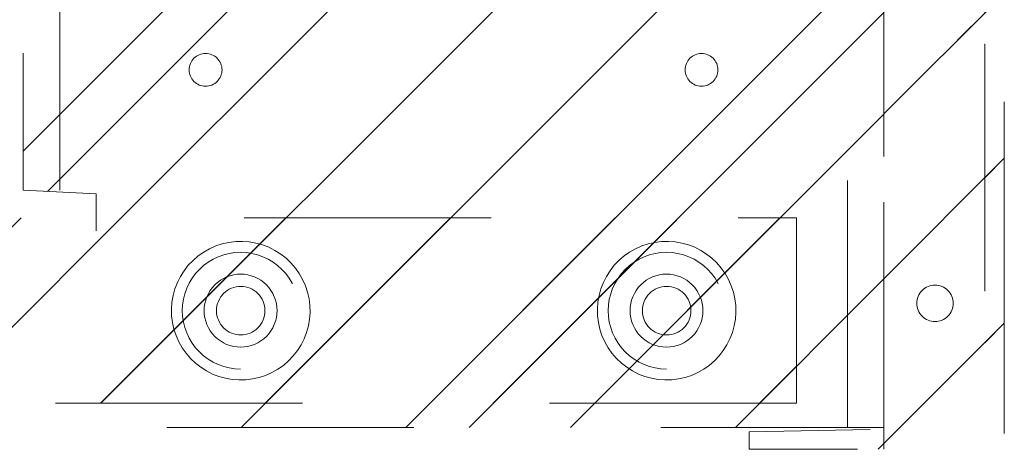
# Model space of a CAD drawing. Header units: inches. Extents: x -465 to -303, y -234 to 7.
# Tile 53 of 71: x -332.45 to -327.13, y -14.3 to -11.98. Entities that reach past the tile are written whole.
import ezdxf

# ---------------------------------------------------------------- set-up
doc = ezdxf.new("R2010")
doc.units = ezdxf.units.IN
doc.header["$LTSCALE"] = 32
doc.header["$MEASUREMENT"] = 0
doc.linetypes.add('Dash Style-1', pattern=[0.083328, 0.041656, -0.041672])
for name, color, linetype, lineweight in [('DashLineFill', 7, 'Dash Style-1', 13), ('Drawing', 7, 'Continuous', 18), ('None', 7, 'Continuous', 18), ('SolidLine', 7, 'Continuous', 15)]:
    doc.layers.add(name, color=color, linetype=linetype, lineweight=lineweight)
pattern_1 = [(45, (0, 0), (-1.61302, 1.93572), []), (45, (-1.0608, 1.0608), (-0.472346, 0.416761), [])]

# ---------------------------------------------------------------- blocks, each defined once
blk = doc.blocks.new('1BRPT9-Bracket (2D)')
at = {"layer": 'DashLineFill', "linetype": 'Continuous', "lineweight": 13}
h = blk.add_hatch(dxfattribs=at)
h.set_pattern_fill('Steel', color=253, style=0, pattern_type=2)
h.set_pattern_definition(pattern_1)
edge = h.paths.add_edge_path()
edge.add_arc((1.6779, -8.4882), 0.252, 270, 360)
edge.add_line((1.9299, -8.4882), (1.9299, -7.4803))
edge.add_line((1.9299, -7.4803), (2.3236, -7.4803))
edge.add_line((2.3236, -7.4803), (2.3236, 7.4611))
edge.add_line((2.3236, 7.4611), (1.9299, 7.4803))
edge.add_line((1.9299, 7.4803), (1.9299, 8.4882))
edge.add_arc((1.6779, 8.4882), 0.252, 360, 450)
edge.add_line((1.6779, 8.7402), (-2.3221, 8.7402))
edge.add_line((-2.3221, 8.7402), (-2.3221, -8.7402))
edge.add_line((-2.3221, -8.7402), (1.6779, -8.7402))
h = blk.add_hatch(dxfattribs=at)
h.set_pattern_fill('Steel', color=253, style=0, pattern_type=2)
h.set_pattern_definition(pattern_1)
h.paths.add_polyline_path([(-1.1488, 8.4252), (-1.118, 8.4237), (-1.0874, 8.4191), (-1.0574, 8.4116), (-1.0283, 8.4012), (-1.0004, 8.388), (-0.9739, 8.3721), (-0.949, 8.3537), (-0.9261, 8.3329), (-0.9054, 8.31), (-0.887, 8.2852), (-0.8711, 8.2587), (-0.8579, 8.2308), (-0.8474, 8.2017), (-0.8399, 8.1717), (-0.8354, 8.1411), (-0.8339, 8.1102), (-0.8354, 8.0794), (-0.8399, 8.0488), (-0.8474, 8.0188), (-0.8579, 7.9897), (-0.8711, 7.9618), (-0.887, 7.9353), (-0.9054, 7.9104), (-0.9261, 7.8875), (-0.949, 7.8668), (-0.9739, 7.8484), (-1.0004, 7.8325), (-1.0283, 7.8193), (-1.0574, 7.8088), (-1.0874, 7.8013), (-1.118, 7.7968), (-1.1488, 7.7953), (-1.1797, 7.7968), (-1.2103, 7.8013), (-1.2403, 7.8088), (-1.2694, 7.8193), (-1.2973, 7.8325), (-1.3238, 7.8484), (-1.3486, 7.8668), (-1.3716, 7.8875), (-1.3923, 7.9104), (-1.4107, 7.9353), (-1.4266, 7.9618), (-1.4398, 7.9897), (-1.4502, 8.0188), (-1.4577, 8.0488), (-1.4623, 8.0794), (-1.4638, 8.1102), (-1.4623, 8.1411), (-1.4577, 8.1717), (-1.4502, 8.2017), (-1.4398, 8.2308), (-1.4266, 8.2587), (-1.4107, 8.2852), (-1.3923, 8.31), (-1.3716, 8.3329), (-1.3486, 8.3537), (-1.3238, 8.3721), (-1.2973, 8.388), (-1.2694, 8.4012), (-1.2403, 8.4116), (-1.2103, 8.4191), (-1.1797, 8.4237)])
h = blk.add_hatch(dxfattribs=at)
h.set_pattern_fill('Steel', color=253, style=0, pattern_type=2)
h.set_pattern_definition(pattern_1)
h.paths.add_polyline_path([(1.1504, 8.4252), (1.1812, 8.4237), (1.2118, 8.4191), (1.2418, 8.4116), (1.2709, 8.4012), (1.2988, 8.388), (1.3254, 8.3721), (1.3502, 8.3537), (1.3731, 8.3329), (1.3938, 8.31), (1.4123, 8.2852), (1.4281, 8.2587), (1.4414, 8.2308), (1.4518, 8.2017), (1.4593, 8.1717), (1.4638, 8.1411), (1.4653, 8.1102), (1.4638, 8.0794), (1.4593, 8.0488), (1.4518, 8.0188), (1.4414, 7.9897), (1.4281, 7.9618), (1.4123, 7.9353), (1.3938, 7.9104), (1.3731, 7.8875), (1.3502, 7.8668), (1.3254, 7.8484), (1.2988, 7.8325), (1.2709, 7.8193), (1.2418, 7.8088), (1.2118, 7.8013), (1.1812, 7.7968), (1.1504, 7.7953), (1.1195, 7.7968), (1.0889, 7.8013), (1.0589, 7.8088), (1.0298, 7.8193), (1.0019, 7.8325), (0.9754, 7.8484), (0.9506, 7.8668), (0.9277, 7.8875), (0.9069, 7.9104), (0.8885, 7.9353), (0.8726, 7.9618), (0.8594, 7.9897), (0.849, 8.0188), (0.8415, 8.0488), (0.8369, 8.0794), (0.8354, 8.1102), (0.8369, 8.1411), (0.8415, 8.1717), (0.849, 8.2017), (0.8594, 8.2308), (0.8726, 8.2587), (0.8885, 8.2852), (0.9069, 8.31), (0.9277, 8.3329), (0.9506, 8.3537), (0.9754, 8.3721), (1.0019, 8.388), (1.0298, 8.4012), (1.0589, 8.4116), (1.0889, 8.4191), (1.1195, 8.4237)])
h = blk.add_hatch(dxfattribs=at)
h.set_pattern_fill('Steel', color=253, style=0, pattern_type=2)
h.set_pattern_definition(pattern_1)
h.paths.add_polyline_path([(-1.1488, 8.3071), (-1.1295, 8.3061), (-1.1104, 8.3033), (-1.0917, 8.2986), (-1.0735, 8.2921), (-1.056, 8.2838), (-1.0395, 8.2739), (-1.024, 8.2624), (-1.0096, 8.2494), (-0.9967, 8.2351), (-0.9852, 8.2196), (-0.9752, 8.203), (-0.967, 8.1856), (-0.9605, 8.1674), (-0.9558, 8.1486), (-0.9529, 8.1295), (-0.952, 8.1102), (-0.9529, 8.0909), (-0.9558, 8.0718), (-0.9605, 8.0531), (-0.967, 8.0349), (-0.9752, 8.0174), (-0.9852, 8.0009), (-0.9967, 7.9854), (-1.0096, 7.971), (-1.024, 7.9581), (-1.0395, 7.9466), (-1.056, 7.9366), (-1.0735, 7.9284), (-1.0917, 7.9219), (-1.1104, 7.9172), (-1.1295, 7.9143), (-1.1488, 7.9134), (-1.1681, 7.9143), (-1.1872, 7.9172), (-1.206, 7.9219), (-1.2242, 7.9284), (-1.2416, 7.9366), (-1.2582, 7.9466), (-1.2737, 7.9581), (-1.288, 7.971), (-1.301, 7.9854), (-1.3125, 8.0009), (-1.3224, 8.0174), (-1.3307, 8.0349), (-1.3372, 8.0531), (-1.3419, 8.0718), (-1.3447, 8.0909), (-1.3457, 8.1102), (-1.3447, 8.1295), (-1.3419, 8.1486), (-1.3372, 8.1674), (-1.3307, 8.1856), (-1.3224, 8.203), (-1.3125, 8.2196), (-1.301, 8.2351), (-1.288, 8.2494), (-1.2737, 8.2624), (-1.2582, 8.2739), (-1.2416, 8.2838), (-1.2242, 8.2921), (-1.206, 8.2986), (-1.1872, 8.3033), (-1.1681, 8.3061)])
h = blk.add_hatch(dxfattribs=at)
h.set_pattern_fill('Steel', color=253, style=0, pattern_type=2)
h.set_pattern_definition(pattern_1)
h.paths.add_polyline_path([(1.1504, 8.3071), (1.1697, 8.3061), (1.1888, 8.3033), (1.2075, 8.2986), (1.2257, 8.2921), (1.2432, 8.2838), (1.2597, 8.2739), (1.2753, 8.2624), (1.2896, 8.2494), (1.3025, 8.2351), (1.314, 8.2196), (1.324, 8.203), (1.3322, 8.1856), (1.3387, 8.1674), (1.3434, 8.1486), (1.3463, 8.1295), (1.3472, 8.1102), (1.3463, 8.0909), (1.3434, 8.0718), (1.3387, 8.0531), (1.3322, 8.0349), (1.324, 8.0174), (1.314, 8.0009), (1.3025, 7.9854), (1.2896, 7.971), (1.2753, 7.9581), (1.2597, 7.9466), (1.2432, 7.9366), (1.2257, 7.9284), (1.2075, 7.9219), (1.1888, 7.9172), (1.1697, 7.9143), (1.1504, 7.9134), (1.1311, 7.9143), (1.112, 7.9172), (1.0932, 7.9219), (1.075, 7.9284), (1.0576, 7.9366), (1.041, 7.9466), (1.0255, 7.9581), (1.0112, 7.971), (0.9982, 7.9854), (0.9867, 8.0009), (0.9768, 8.0174), (0.9685, 8.0349), (0.962, 8.0531), (0.9573, 8.0718), (0.9545, 8.0909), (0.9535, 8.1102), (0.9545, 8.1295), (0.9573, 8.1486), (0.962, 8.1674), (0.9685, 8.1856), (0.9768, 8.203), (0.9867, 8.2196), (0.9982, 8.2351), (1.0112, 8.2494), (1.0255, 8.2624), (1.041, 8.2739), (1.0576, 8.2838), (1.075, 8.2921), (1.0932, 8.2986), (1.112, 8.3033), (1.1311, 8.3061)])
h = blk.add_hatch(dxfattribs=at)
h.set_pattern_fill('Steel', color=253, style=0, pattern_type=2)
h.set_pattern_definition(pattern_1)
h.paths.add_polyline_path([(-1.3378, 6.8996), (-1.3291, 6.8992), (-1.3205, 6.8979), (-1.3121, 6.8958), (-1.3039, 6.8929), (-1.2961, 6.8891), (-1.2886, 6.8847), (-1.2816, 6.8795), (-1.2752, 6.8737), (-1.2693, 6.8672), (-1.2642, 6.8602), (-1.2597, 6.8528), (-1.256, 6.8449), (-1.253, 6.8367), (-1.2509, 6.8283), (-1.2497, 6.8197), (-1.2492, 6.811), (-1.2497, 6.8023), (-1.2509, 6.7937), (-1.253, 6.7853), (-1.256, 6.7771), (-1.2597, 6.7693), (-1.2642, 6.7618), (-1.2693, 6.7548), (-1.2752, 6.7484), (-1.2816, 6.7425), (-1.2886, 6.7374), (-1.2961, 6.7329), (-1.3039, 6.7292), (-1.3121, 6.7263), (-1.3205, 6.7241), (-1.3291, 6.7229), (-1.3378, 6.7224), (-1.3465, 6.7229), (-1.3551, 6.7241), (-1.3635, 6.7263), (-1.3717, 6.7292), (-1.3796, 6.7329), (-1.387, 6.7374), (-1.394, 6.7425), (-1.4005, 6.7484), (-1.4063, 6.7548), (-1.4115, 6.7618), (-1.4159, 6.7693), (-1.4197, 6.7771), (-1.4226, 6.7853), (-1.4247, 6.7937), (-1.426, 6.8023), (-1.4264, 6.811), (-1.426, 6.8197), (-1.4247, 6.8283), (-1.4226, 6.8367), (-1.4197, 6.8449), (-1.4159, 6.8528), (-1.4115, 6.8602), (-1.4063, 6.8672), (-1.4005, 6.8737), (-1.394, 6.8795), (-1.387, 6.8847), (-1.3796, 6.8891), (-1.3717, 6.8929), (-1.3635, 6.8958), (-1.3551, 6.8979), (-1.3465, 6.8992)])
h = blk.add_hatch(dxfattribs=at)
h.set_pattern_fill('Steel', color=253, style=0, pattern_type=2)
h.set_pattern_definition(pattern_1)
h.paths.add_polyline_path([(1.3393, 6.8996), (1.348, 6.8992), (1.3566, 6.8979), (1.3651, 6.8958), (1.3732, 6.8929), (1.3811, 6.8891), (1.3886, 6.8847), (1.3955, 6.8795), (1.402, 6.8737), (1.4078, 6.8672), (1.413, 6.8602), (1.4175, 6.8528), (1.4212, 6.8449), (1.4241, 6.8367), (1.4262, 6.8283), (1.4275, 6.8197), (1.4279, 6.811), (1.4275, 6.8023), (1.4262, 6.7937), (1.4241, 6.7853), (1.4212, 6.7771), (1.4175, 6.7693), (1.413, 6.7618), (1.4078, 6.7548), (1.402, 6.7484), (1.3955, 6.7425), (1.3886, 6.7374), (1.3811, 6.7329), (1.3732, 6.7292), (1.3651, 6.7263), (1.3566, 6.7241), (1.348, 6.7229), (1.3393, 6.7224), (1.3307, 6.7229), (1.3221, 6.7241), (1.3136, 6.7263), (1.3054, 6.7292), (1.2976, 6.7329), (1.2901, 6.7374), (1.2832, 6.7425), (1.2767, 6.7484), (1.2709, 6.7548), (1.2657, 6.7618), (1.2612, 6.7693), (1.2575, 6.7771), (1.2546, 6.7853), (1.2525, 6.7937), (1.2512, 6.8023), (1.2508, 6.811), (1.2512, 6.8197), (1.2525, 6.8283), (1.2546, 6.8367), (1.2575, 6.8449), (1.2612, 6.8528), (1.2657, 6.8602), (1.2709, 6.8672), (1.2767, 6.8737), (1.2832, 6.8795), (1.2901, 6.8847), (1.2976, 6.8891), (1.3054, 6.8929), (1.3136, 6.8958), (1.3221, 6.8979), (1.3307, 6.8992)])
at = {"layer": 'DashLineFill'}
for p, q in [((-2.1252, 8.7402), (-2.1252, -8.7402)), ((2.1268, 7.4611), (2.1268, -7.4803))]:
    blk.add_line(p, q, dxfattribs=at)
at = {"layer": 'DashLineFill', "flags": 128}
blk.add_lwpolyline([(1.6779, -8.7402, 0.414214), (1.9299, -8.4882), (1.9299, -7.4803), (2.3236, -7.4803), (2.3236, 7.4611), (1.9299, 7.4803), (1.9299, 8.4882, 0.414214), (1.6779, 8.7402), (-2.3221, 8.7402), (-2.3221, -8.7402)], format="xyb", close=True, dxfattribs=at)
for points in [[(-1.1488, 8.4252), (-1.118, 8.4237), (-1.0874, 8.4191), (-1.0574, 8.4116), (-1.0283, 8.4012), (-1.0004, 8.388), (-0.9739, 8.3721), (-0.949, 8.3537), (-0.9261, 8.3329), (-0.9054, 8.31), (-0.887, 8.2852), (-0.8711, 8.2587), (-0.8579, 8.2308), (-0.8474, 8.2017), (-0.8399, 8.1717), (-0.8354, 8.1411), (-0.8339, 8.1102), (-0.8354, 8.0794), (-0.8399, 8.0488), (-0.8474, 8.0188), (-0.8579, 7.9897), (-0.8711, 7.9618), (-0.887, 7.9353), (-0.9054, 7.9104), (-0.9261, 7.8875), (-0.949, 7.8668), (-0.9739, 7.8484), (-1.0004, 7.8325), (-1.0283, 7.8193), (-1.0574, 7.8088), (-1.0874, 7.8013), (-1.118, 7.7968), (-1.1488, 7.7953), (-1.1797, 7.7968), (-1.2103, 7.8013), (-1.2403, 7.8088), (-1.2694, 7.8193), (-1.2973, 7.8325), (-1.3238, 7.8484), (-1.3486, 7.8668), (-1.3716, 7.8875), (-1.3923, 7.9104), (-1.4107, 7.9353), (-1.4266, 7.9618), (-1.4398, 7.9897), (-1.4502, 8.0188), (-1.4577, 8.0488), (-1.4623, 8.0794), (-1.4638, 8.1102), (-1.4623, 8.1411), (-1.4577, 8.1717), (-1.4502, 8.2017), (-1.4398, 8.2308), (-1.4266, 8.2587), (-1.4107, 8.2852), (-1.3923, 8.31), (-1.3716, 8.3329), (-1.3486, 8.3537), (-1.3238, 8.3721), (-1.2973, 8.388), (-1.2694, 8.4012), (-1.2403, 8.4116), (-1.2103, 8.4191), (-1.1797, 8.4237)], [(1.1504, 8.4252), (1.1812, 8.4237), (1.2118, 8.4191), (1.2418, 8.4116), (1.2709, 8.4012), (1.2988, 8.388), (1.3254, 8.3721), (1.3502, 8.3537), (1.3731, 8.3329), (1.3938, 8.31), (1.4123, 8.2852), (1.4281, 8.2587), (1.4414, 8.2308), (1.4518, 8.2017), (1.4593, 8.1717), (1.4638, 8.1411), (1.4653, 8.1102), (1.4638, 8.0794), (1.4593, 8.0488), (1.4518, 8.0188), (1.4414, 7.9897), (1.4281, 7.9618), (1.4123, 7.9353), (1.3938, 7.9104), (1.3731, 7.8875), (1.3502, 7.8668), (1.3254, 7.8484), (1.2988, 7.8325), (1.2709, 7.8193), (1.2418, 7.8088), (1.2118, 7.8013), (1.1812, 7.7968), (1.1504, 7.7953), (1.1195, 7.7968), (1.0889, 7.8013), (1.0589, 7.8088), (1.0298, 7.8193), (1.0019, 7.8325), (0.9754, 7.8484), (0.9506, 7.8668), (0.9277, 7.8875), (0.9069, 7.9104), (0.8885, 7.9353), (0.8726, 7.9618), (0.8594, 7.9897), (0.849, 8.0188), (0.8415, 8.0488), (0.8369, 8.0794), (0.8354, 8.1102), (0.8369, 8.1411), (0.8415, 8.1717), (0.849, 8.2017), (0.8594, 8.2308), (0.8726, 8.2587), (0.8885, 8.2852), (0.9069, 8.31), (0.9277, 8.3329), (0.9506, 8.3537), (0.9754, 8.3721), (1.0019, 8.388), (1.0298, 8.4012), (1.0589, 8.4116), (1.0889, 8.4191), (1.1195, 8.4237)], [(-1.1488, 8.3071), (-1.1295, 8.3061), (-1.1104, 8.3033), (-1.0917, 8.2986), (-1.0735, 8.2921), (-1.056, 8.2838), (-1.0395, 8.2739), (-1.024, 8.2624), (-1.0096, 8.2494), (-0.9967, 8.2351), (-0.9852, 8.2196), (-0.9752, 8.203), (-0.967, 8.1856), (-0.9605, 8.1674), (-0.9558, 8.1486), (-0.9529, 8.1295), (-0.952, 8.1102), (-0.9529, 8.0909), (-0.9558, 8.0718), (-0.9605, 8.0531), (-0.967, 8.0349), (-0.9752, 8.0174), (-0.9852, 8.0009), (-0.9967, 7.9854), (-1.0096, 7.971), (-1.024, 7.9581), (-1.0395, 7.9466), (-1.056, 7.9366), (-1.0735, 7.9284), (-1.0917, 7.9219), (-1.1104, 7.9172), (-1.1295, 7.9143), (-1.1488, 7.9134), (-1.1681, 7.9143), (-1.1872, 7.9172), (-1.206, 7.9219), (-1.2242, 7.9284), (-1.2416, 7.9366), (-1.2582, 7.9466), (-1.2737, 7.9581), (-1.288, 7.971), (-1.301, 7.9854), (-1.3125, 8.0009), (-1.3224, 8.0174), (-1.3307, 8.0349), (-1.3372, 8.0531), (-1.3419, 8.0718), (-1.3447, 8.0909), (-1.3457, 8.1102), (-1.3447, 8.1295), (-1.3419, 8.1486), (-1.3372, 8.1674), (-1.3307, 8.1856), (-1.3224, 8.203), (-1.3125, 8.2196), (-1.301, 8.2351), (-1.288, 8.2494), (-1.2737, 8.2624), (-1.2582, 8.2739), (-1.2416, 8.2838), (-1.2242, 8.2921), (-1.206, 8.2986), (-1.1872, 8.3033), (-1.1681, 8.3061)], [(1.1504, 8.3071), (1.1697, 8.3061), (1.1888, 8.3033), (1.2075, 8.2986), (1.2257, 8.2921), (1.2432, 8.2838), (1.2597, 8.2739), (1.2753, 8.2624), (1.2896, 8.2494), (1.3025, 8.2351), (1.314, 8.2196), (1.324, 8.203), (1.3322, 8.1856), (1.3387, 8.1674), (1.3434, 8.1486), (1.3463, 8.1295), (1.3472, 8.1102), (1.3463, 8.0909), (1.3434, 8.0718), (1.3387, 8.0531), (1.3322, 8.0349), (1.324, 8.0174), (1.314, 8.0009), (1.3025, 7.9854), (1.2896, 7.971), (1.2753, 7.9581), (1.2597, 7.9466), (1.2432, 7.9366), (1.2257, 7.9284), (1.2075, 7.9219), (1.1888, 7.9172), (1.1697, 7.9143), (1.1504, 7.9134), (1.1311, 7.9143), (1.112, 7.9172), (1.0932, 7.9219), (1.075, 7.9284), (1.0576, 7.9366), (1.041, 7.9466), (1.0255, 7.9581), (1.0112, 7.971), (0.9982, 7.9854), (0.9867, 8.0009), (0.9768, 8.0174), (0.9685, 8.0349), (0.962, 8.0531), (0.9573, 8.0718), (0.9545, 8.0909), (0.9535, 8.1102), (0.9545, 8.1295), (0.9573, 8.1486), (0.962, 8.1674), (0.9685, 8.1856), (0.9768, 8.203), (0.9867, 8.2196), (0.9982, 8.2351), (1.0112, 8.2494), (1.0255, 8.2624), (1.041, 8.2739), (1.0576, 8.2838), (1.075, 8.2921), (1.0932, 8.2986), (1.112, 8.3033), (1.1311, 8.3061)], [(-1.3378, 6.8996), (-1.3291, 6.8992), (-1.3205, 6.8979), (-1.3121, 6.8958), (-1.3039, 6.8929), (-1.2961, 6.8891), (-1.2886, 6.8847), (-1.2816, 6.8795), (-1.2752, 6.8737), (-1.2693, 6.8672), (-1.2642, 6.8602), (-1.2597, 6.8528), (-1.256, 6.8449), (-1.253, 6.8367), (-1.2509, 6.8283), (-1.2497, 6.8197), (-1.2492, 6.811), (-1.2497, 6.8023), (-1.2509, 6.7937), (-1.253, 6.7853), (-1.256, 6.7771), (-1.2597, 6.7693), (-1.2642, 6.7618), (-1.2693, 6.7548), (-1.2752, 6.7484), (-1.2816, 6.7425), (-1.2886, 6.7374), (-1.2961, 6.7329), (-1.3039, 6.7292), (-1.3121, 6.7263), (-1.3205, 6.7241), (-1.3291, 6.7229), (-1.3378, 6.7224), (-1.3465, 6.7229), (-1.3551, 6.7241), (-1.3635, 6.7263), (-1.3717, 6.7292), (-1.3796, 6.7329), (-1.387, 6.7374), (-1.394, 6.7425), (-1.4005, 6.7484), (-1.4063, 6.7548), (-1.4115, 6.7618), (-1.4159, 6.7693), (-1.4197, 6.7771), (-1.4226, 6.7853), (-1.4247, 6.7937), (-1.426, 6.8023), (-1.4264, 6.811), (-1.426, 6.8197), (-1.4247, 6.8283), (-1.4226, 6.8367), (-1.4197, 6.8449), (-1.4159, 6.8528), (-1.4115, 6.8602), (-1.4063, 6.8672), (-1.4005, 6.8737), (-1.394, 6.8795), (-1.387, 6.8847), (-1.3796, 6.8891), (-1.3717, 6.8929), (-1.3635, 6.8958), (-1.3551, 6.8979), (-1.3465, 6.8992)], [(1.3393, 6.8996), (1.348, 6.8992), (1.3566, 6.8979), (1.3651, 6.8958), (1.3732, 6.8929), (1.3811, 6.8891), (1.3886, 6.8847), (1.3955, 6.8795), (1.402, 6.8737), (1.4078, 6.8672), (1.413, 6.8602), (1.4175, 6.8528), (1.4212, 6.8449), (1.4241, 6.8367), (1.4262, 6.8283), (1.4275, 6.8197), (1.4279, 6.811), (1.4275, 6.8023), (1.4262, 6.7937), (1.4241, 6.7853), (1.4212, 6.7771), (1.4175, 6.7693), (1.413, 6.7618), (1.4078, 6.7548), (1.402, 6.7484), (1.3955, 6.7425), (1.3886, 6.7374), (1.3811, 6.7329), (1.3732, 6.7292), (1.3651, 6.7263), (1.3566, 6.7241), (1.348, 6.7229), (1.3393, 6.7224), (1.3307, 6.7229), (1.3221, 6.7241), (1.3136, 6.7263), (1.3054, 6.7292), (1.2976, 6.7329), (1.2901, 6.7374), (1.2832, 6.7425), (1.2767, 6.7484), (1.2709, 6.7548), (1.2657, 6.7618), (1.2612, 6.7693), (1.2575, 6.7771), (1.2546, 6.7853), (1.2525, 6.7937), (1.2512, 6.8023), (1.2508, 6.811), (1.2512, 6.8197), (1.2525, 6.8283), (1.2546, 6.8367), (1.2575, 6.8449), (1.2612, 6.8528), (1.2657, 6.8602), (1.2709, 6.8672), (1.2767, 6.8737), (1.2832, 6.8795), (1.2901, 6.8847), (1.2976, 6.8891), (1.3054, 6.8929), (1.3136, 6.8958), (1.3221, 6.8979), (1.3307, 6.8992)]]:
    blk.add_lwpolyline(points, close=True, dxfattribs=at)
blk = doc.blocks.new('1BRPT8_Cover (2D)')
at = {"layer": 'DashLineFill', "linetype": 'Continuous', "lineweight": 13}
h = blk.add_hatch(dxfattribs=at)
h.set_pattern_fill('Steel', color=253, style=0, pattern_type=2)
h.set_pattern_definition(pattern_1)
h.paths.add_polyline_path([(-1.5945, -8.7638), (-2.3228, -8.7638), (-2.3228, -8.7511), (-2.8261, -8.7423), (-2.8664, -8.7028), (-2.8664, -6.673), (-2.8472, -6.6533), (-2.3228, -6.6441), (-2.3228, -6.5842), (-2.8472, -6.5751), (-2.8664, -6.5554), (-2.8664, -4.4682), (-2.8472, -4.4486), (-2.3228, -4.4394), (-2.3228, -4.3795), (-2.8472, -4.3703), (-2.8664, -4.3507), (-2.8664, -2.2635), (-2.8472, -2.2438), (-2.3228, -2.2347), (-2.3228, -2.1748), (-2.8472, -2.1656), (-2.8664, -2.1459), (-2.8664, -0.0588), (-2.8472, -0.0391), (-2.3228, -0.03), (-2.3228, 0.03), (-2.8472, 0.0391), (-2.8664, 0.0588), (-2.8664, 2.1459), (-2.8472, 2.1656), (-2.3228, 2.1748), (-2.3228, 2.2347), (-2.8472, 2.2438), (-2.8664, 2.2635), (-2.8664, 4.3507), (-2.8472, 4.3703), (-2.3228, 4.3795), (-2.3228, 4.4394), (-2.8472, 4.4486), (-2.8664, 4.4682), (-2.8655, 6.5554), (-2.8472, 6.5751), (-2.3228, 6.5842), (-2.3228, 6.6441), (-2.8472, 6.6533), (-2.8664, 6.673), (-2.8664, 8.7028), (-2.8261, 8.7423), (-1.5945, 8.7638), (-1.5945, 8.8583), (-2.9724, 8.8583), (-2.9724, -8.8583), (-1.5945, -8.8583)])
h = blk.add_hatch(dxfattribs=at)
h.set_pattern_fill('Steel', color=253, style=0, pattern_type=2)
h.set_pattern_definition(pattern_1)
h.paths.add_polyline_path([(-2.3228, 8.8583), (-2.3228, -8.8583), (-2.9724, -8.8583), (-2.9724, 8.8583)])
at = {"layer": 'DashLineFill', "flags": 128}
for points in [[(-1.5945, -8.7638), (-2.3228, -8.7638), (-2.3228, -8.7511), (-2.8261, -8.7423), (-2.8664, -8.7028), (-2.8664, -6.673), (-2.8472, -6.6533), (-2.3228, -6.6441), (-2.3228, -6.5842), (-2.8472, -6.5751), (-2.8664, -6.5554), (-2.8664, -4.4682), (-2.8472, -4.4486), (-2.3228, -4.4394), (-2.3228, -4.3795), (-2.8472, -4.3703), (-2.8664, -4.3507), (-2.8664, -2.2635), (-2.8472, -2.2438), (-2.3228, -2.2347), (-2.3228, -2.1748), (-2.8472, -2.1656), (-2.8664, -2.1459), (-2.8664, -0.0588), (-2.8472, -0.0391), (-2.3228, -0.03), (-2.3228, 0.03), (-2.8472, 0.0391), (-2.8664, 0.0588), (-2.8664, 2.1459), (-2.8472, 2.1656), (-2.3228, 2.1748), (-2.3228, 2.2347), (-2.8472, 2.2438), (-2.8664, 2.2635), (-2.8664, 4.3507), (-2.8472, 4.3703), (-2.3228, 4.3795), (-2.3228, 4.4394), (-2.8472, 4.4486), (-2.8664, 4.4682), (-2.8655, 6.5554), (-2.8472, 6.5751), (-2.3228, 6.5842), (-2.3228, 6.6441), (-2.8472, 6.6533), (-2.8664, 6.673), (-2.8664, 8.7028), (-2.8261, 8.7423), (-1.5945, 8.7638), (-1.5945, 8.8583), (-2.9724, 8.8583), (-2.9724, -8.8583), (-1.5945, -8.8583)], [(-2.3228, 8.8583), (-2.3228, -8.8583), (-2.9724, -8.8583), (-2.9724, 8.8583)]]:
    blk.add_lwpolyline(points, close=True, dxfattribs=at)
at = {"layer": 'SolidLine', "flags": 128}
blk.add_lwpolyline([(-2.5, 8.0709), (-2.5005, 8.0612), (-2.5019, 8.0517), (-2.5042, 8.0423), (-2.5075, 8.0332), (-2.5116, 8.0245), (-2.5166, 8.0162), (-2.5223, 8.0084), (-2.5288, 8.0013), (-2.536, 7.9948), (-2.5437, 7.989), (-2.552, 7.9841), (-2.5608, 7.9799), (-2.5699, 7.9767), (-2.5792, 7.9743), (-2.5888, 7.9729), (-2.5984, 7.9724), (-2.6081, 7.9729), (-2.6176, 7.9743), (-2.627, 7.9767), (-2.6361, 7.9799), (-2.6448, 7.9841), (-2.6531, 7.989), (-2.6609, 7.9948), (-2.668, 8.0013), (-2.6745, 8.0084), (-2.6803, 8.0162), (-2.6852, 8.0245), (-2.6894, 8.0332), (-2.6926, 8.0423), (-2.695, 8.0517), (-2.6964, 8.0612), (-2.6969, 8.0709), (-2.6964, 8.0805), (-2.695, 8.0901), (-2.6926, 8.0994), (-2.6894, 8.1085), (-2.6852, 8.1173), (-2.6803, 8.1255), (-2.6745, 8.1333), (-2.668, 8.1405), (-2.6609, 8.1469), (-2.6531, 8.1527), (-2.6448, 8.1577), (-2.6361, 8.1618), (-2.627, 8.1651), (-2.6176, 8.1674), (-2.6081, 8.1688), (-2.5984, 8.1693), (-2.5888, 8.1688), (-2.5792, 8.1674), (-2.5699, 8.1651), (-2.5608, 8.1618), (-2.552, 8.1577), (-2.5437, 8.1527), (-2.536, 8.1469), (-2.5288, 8.1405), (-2.5223, 8.1333), (-2.5166, 8.1255), (-2.5116, 8.1173), (-2.5075, 8.1085), (-2.5042, 8.0994), (-2.5019, 8.0901), (-2.5005, 8.0805)], close=True, dxfattribs=at)
blk = doc.blocks.new('1BRPT6-LeftBeam (2D)')
at = {"layer": 'DashLineFill', "linetype": 'Continuous', "lineweight": 13}
h = blk.add_hatch(dxfattribs=at)
h.set_pattern_fill('Steel', color=253, style=0, pattern_type=2)
h.set_pattern_definition(pattern_1)
h.paths.add_polyline_path([(-1.8504, 0.5), (20.4724, 0.5), (20.4724, -0.5), (-1.8504, -0.5)])
at = {"layer": 'DashLineFill', "flags": 128}
blk.add_lwpolyline([(-1.8504, 0.5), (20.4724, 0.5), (20.4724, -0.5), (-1.8504, -0.5)], close=True, dxfattribs=at)
at = {"layer": 'SolidLine', "flags": 128}
for points in [[(-1.1768, 0.373), (-1.1401, 0.3739), (-1.1035, 0.3712), (-1.0673, 0.3649), (-1.032, 0.3551), (-0.9977, 0.3418), (-0.965, 0.3253), (-0.934, 0.3056), (-0.9051, 0.283), (-0.8785, 0.2577), (-0.8545, 0.2299), (-0.8334, 0.1998), (-0.8154, 0.1679), (-0.8005, 0.1343), (-0.789, 0.0995), (-0.781, 0.0636), (-0.7766, 0.0272), (-0.7757, -0.0095), (-0.7784, -0.0461), (-0.7847, -0.0823), (-0.7945, -0.1176), (-0.8078, -0.1519), (-0.8243, -0.1846), (-0.844, -0.2156), (-0.8666, -0.2446), (-0.8919, -0.2711), (-0.9197, -0.2951), (-0.9498, -0.3162), (-0.9817, -0.3342), (-1.0153, -0.3491), (-1.0502, -0.3606), (-1.086, -0.3686), (-1.1224, -0.373), (-1.1591, -0.3739), (-1.1957, -0.3712), (-1.2319, -0.3649), (-1.2672, -0.3551), (-1.3015, -0.3418), (-1.3342, -0.3253), (-1.3652, -0.3056), (-1.3942, -0.283), (-1.4207, -0.2577), (-1.4447, -0.2299), (-1.4658, -0.1998), (-1.4838, -0.1679), (-1.4987, -0.1343), (-1.5102, -0.0995), (-1.5182, -0.0636), (-1.5227, -0.0272), (-1.5235, 0.0095), (-1.5208, 0.0461), (-1.5145, 0.0823), (-1.5047, 0.1176), (-1.4914, 0.1519), (-1.4749, 0.1846), (-1.4552, 0.2156), (-1.4326, 0.2445), (-1.4073, 0.2711), (-1.3795, 0.2951), (-1.3494, 0.3162), (-1.3175, 0.3342), (-1.2839, 0.3491), (-1.2491, 0.3606), (-1.2132, 0.3686)], [(1.1224, 0.373), (1.1591, 0.3739), (1.1957, 0.3712), (1.2319, 0.3649), (1.2672, 0.3551), (1.3015, 0.3418), (1.3342, 0.3253), (1.3652, 0.3056), (1.3942, 0.283), (1.4207, 0.2577), (1.4447, 0.2299), (1.4658, 0.1998), (1.4838, 0.1679), (1.4987, 0.1343), (1.5102, 0.0995), (1.5182, 0.0636), (1.5227, 0.0272), (1.5235, -0.0095), (1.5208, -0.0461), (1.5145, -0.0823), (1.5047, -0.1176), (1.4914, -0.1519), (1.4749, -0.1846), (1.4552, -0.2156), (1.4326, -0.2446), (1.4073, -0.2711), (1.3795, -0.2951), (1.3494, -0.3162), (1.3175, -0.3342), (1.2839, -0.3491), (1.2491, -0.3606), (1.2132, -0.3686), (1.1768, -0.373), (1.1401, -0.3739), (1.1035, -0.3712), (1.0673, -0.3649), (1.032, -0.3551), (0.9977, -0.3418), (0.965, -0.3253), (0.934, -0.3056), (0.9051, -0.283), (0.8785, -0.2577), (0.8545, -0.2299), (0.8334, -0.1998), (0.8154, -0.1679), (0.8005, -0.1343), (0.789, -0.0995), (0.781, -0.0636), (0.7766, -0.0272), (0.7757, 0.0095), (0.7784, 0.0461), (0.7847, 0.0823), (0.7945, 0.1176), (0.8078, 0.1519), (0.8243, 0.1846), (0.844, 0.2156), (0.8666, 0.2445), (0.8919, 0.2711), (0.9197, 0.2951), (0.9498, 0.3162), (0.9817, 0.3342), (1.0153, 0.3491), (1.0502, 0.3606), (1.086, 0.3686)], [(-1.1496, 0.1308), (-1.1368, 0.1302), (-1.1241, 0.1283), (-1.1116, 0.1252), (-1.0995, 0.1209), (-1.0879, 0.1154), (-1.0769, 0.1088), (-1.0666, 0.1011), (-1.0571, 0.0925), (-1.0485, 0.083), (-1.0408, 0.0727), (-1.0342, 0.0617), (-1.0287, 0.0501), (-1.0244, 0.038), (-1.0213, 0.0255), (-1.0194, 0.0128), (-1.0188, 0), (-1.0194, -0.0128), (-1.0213, -0.0255), (-1.0244, -0.038), (-1.0287, -0.0501), (-1.0342, -0.0617), (-1.0408, -0.0727), (-1.0485, -0.083), (-1.0571, -0.0925), (-1.0666, -0.1011), (-1.0769, -0.1088), (-1.0879, -0.1154), (-1.0995, -0.1209), (-1.1116, -0.1252), (-1.1241, -0.1283), (-1.1368, -0.1302), (-1.1496, -0.1308), (-1.1624, -0.1302), (-1.1751, -0.1283), (-1.1876, -0.1252), (-1.1997, -0.1209), (-1.2113, -0.1154), (-1.2223, -0.1088), (-1.2326, -0.1011), (-1.2421, -0.0925), (-1.2508, -0.083), (-1.2584, -0.0727), (-1.265, -0.0617), (-1.2705, -0.0501), (-1.2748, -0.038), (-1.2779, -0.0255), (-1.2798, -0.0128), (-1.2805, 0), (-1.2798, 0.0128), (-1.2779, 0.0255), (-1.2748, 0.038), (-1.2705, 0.0501), (-1.265, 0.0617), (-1.2584, 0.0727), (-1.2508, 0.083), (-1.2421, 0.0925), (-1.2326, 0.1011), (-1.2223, 0.1088), (-1.2113, 0.1154), (-1.1997, 0.1209), (-1.1876, 0.1252), (-1.1751, 0.1283), (-1.1624, 0.1302)], [(1.2805, 0), (1.2798, -0.0128), (1.2779, -0.0255), (1.2748, -0.038), (1.2705, -0.0501), (1.265, -0.0617), (1.2584, -0.0727), (1.2508, -0.083), (1.2421, -0.0925), (1.2326, -0.1011), (1.2223, -0.1088), (1.2113, -0.1154), (1.1997, -0.1209), (1.1876, -0.1252), (1.1751, -0.1283), (1.1624, -0.1302), (1.1496, -0.1308), (1.1368, -0.1302), (1.1241, -0.1283), (1.1116, -0.1252), (1.0995, -0.1209), (1.0879, -0.1154), (1.0769, -0.1088), (1.0666, -0.1011), (1.0571, -0.0925), (1.0485, -0.083), (1.0408, -0.0727), (1.0342, -0.0617), (1.0287, -0.0501), (1.0244, -0.038), (1.0213, -0.0255), (1.0194, -0.0128), (1.0188, 0), (1.0194, 0.0128), (1.0213, 0.0255), (1.0244, 0.038), (1.0287, 0.0501), (1.0342, 0.0617), (1.0408, 0.0727), (1.0485, 0.083), (1.0571, 0.0925), (1.0666, 0.1011), (1.0769, 0.1088), (1.0879, 0.1154), (1.0995, 0.1209), (1.1116, 0.1252), (1.1241, 0.1283), (1.1368, 0.1302), (1.1496, 0.1308), (1.1624, 0.1302), (1.1751, 0.1283), (1.1876, 0.1252), (1.1997, 0.1209), (1.2113, 0.1154), (1.2223, 0.1088), (1.2326, 0.1011), (1.2421, 0.0925), (1.2508, 0.083), (1.2584, 0.0727), (1.265, 0.0617), (1.2705, 0.0501), (1.2748, 0.038), (1.2779, 0.0255), (1.2798, 0.0128)]]:
    blk.add_lwpolyline(points, close=True, dxfattribs=at)
blk = doc.blocks.new('Group-71')
at = {"layer": 'None', "color": 7, "rotation": 180}
for name, p in [('1BRPT8_Cover (2D)', (80.9449, -11.4173)), ('1BRPT9-Bracket (2D)', (80.9449, -11.4173)), ('1BRPT6-LeftBeam (2D)', (80.9449, -19.5276))]:
    blk.add_blockref(name, p, dxfattribs=at)
blk = doc.blocks.new('Group-78')
at = {"layer": 'None'}
blk.add_blockref('Group-71', (0, 0), dxfattribs=at)
blk = doc.blocks.new('SL L Desk (2D)')
at = {"layer": 'None'}
blk.add_blockref('Group-78', (0, 0), dxfattribs=at)
at = {"layer": 'Drawing', "color": 0, "flags": 1}
for tag in ['Tag', 'Catalog', 'Option1', 'Option2', 'Option3', 'Option4', 'Option5', 'Option6', 'Option7', 'Option8', 'Option9', 'Option10', 'Option11', 'Option12', 'Custom', 'FinishGroup', 'Discount', 'Item2', 'Item3', 'Item6', 'Item9', 'Item10', 'Item12', 'Item13', 'Item16', 'Item19', 'Item20', 'Item21', 'Item22', 'Item23', 'Item24', 'Item25', 'Item8', 'Item18', 'Item1', 'Item4', 'Item5', 'Item7', 'Item11', 'Item14', 'Item15', 'Item17']:
    blk.add_attdef(tag, (-51.5877, -65.641), '', height=0.00709, dxfattribs=at)

msp = doc.modelspace()

# ---------------------------------------------------------------- block references
at = {"layer": 'Drawing'}
msp.add_blockref('SL L Desk (2D)', (-411.047, 5.9764), dxfattribs=at)

doc.saveas('drawing.dxf')
